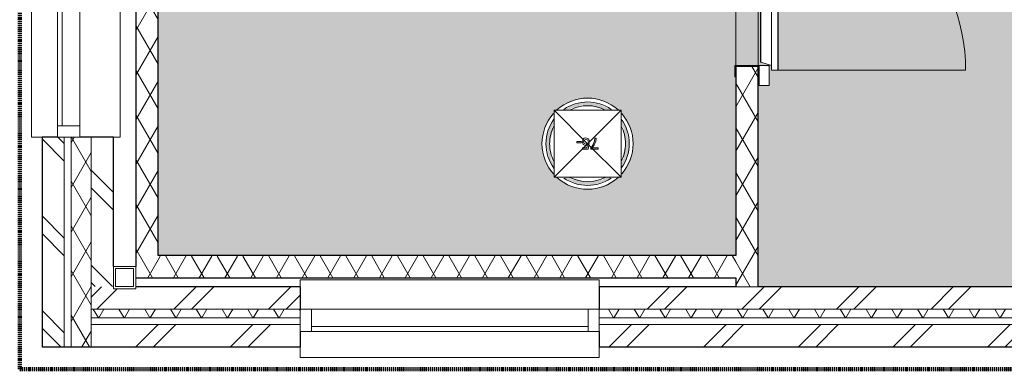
# Model space of a CAD drawing. Header units: millimetres. Extents: x 16156 to 109611, y -1019 to 113498.
# Tile 4 of 60: x 21932 to 26346, y 58971 to 60537. Entities that reach past the tile are written whole.
import ezdxf

# ---------------------------------------------------------------- set-up
doc = ezdxf.new("R2010")
doc.units = ezdxf.units.MM
doc.linetypes.add('Afbreeklijn', pattern=[9, 5, -2, 0, -2])
for name, color, linetype, lineweight in [('A--A2__Ruwbouw', 8, 'Continuous', 15), ('A--AR9__AlgVoorz', 1, 'Continuous', 9), ('A--L$01A__Algemeen', 7, 'Continuous', 9), ('A--L21__Buitenwanden', 3, 'Continuous', 9), ('A--L28__Hoofddraagconstructies', 3, 'Continuous', 9), ('A--L3__Afbouw', 2, 'Continuous', 9), ('A--L74__VasteSanitaireVoorz', 1, 'Continuous', 9), ('A--LD30__DetailPenMiddel', 3, 'Continuous', 9), ('A--LR9__AlgVoorz', 7, 'Continuous', 9)]:
    doc.layers.add(name, color=color, linetype=linetype, lineweight=lineweight)
pattern_1 = [(60, (0, 0), (-86.60254, 50), []), (120, (0, 0), (-86.60254, -50), [])]
pattern_2 = [(45, (24653.26, 59071.44), (-212.132, 212.132), []), (45, (24653.26, 61271.44), (-212.132, 212.132), [])]
pattern_3 = [(315, (22032.26, 62124.94), (212.132, 212.132), []), (315, (24232.26, 62124.94), (212.132, 212.132), [])]

# ---------------------------------------------------------------- blocks, each defined once
blk = doc.blocks.new('32_DO_WB_koelingdeur - 2000x800-2057359-AB-Begane grond - Brandcompartimentering')
at = {"layer": 'A--L3__Afbouw'}
for p, q in [((-400, 55), (-450, 55)), ((-450, 55), (-450, 50)), ((-450, 50), (-405, 50)), ((-405, 50), (-405, -50)), ((-400, -55), (-400, 55)), ((450, 55), (400, 55)), ((400, 55), (400, -55)), ((405, -50), (405, 50)), ((405, 50), (450, 50)), ((450, 50), (450, 55)), ((-400, -55), (-490, -55)), ((-490, -55), (-490, -100)), ((-405, -50), (-450, -50)), ((-450, -50), (-450, -55)), ((-450, -55), (-400, -55)), ((-400, -100), (-400, -55)), ((-385, -62), (-400, -110)), ((-385, -60), (385, -60)), ((-385, -60), (-385, -62)), ((-385, -62), (385, -62)), ((385, -62), (-385, -62)), ((385, -62), (385, -60)), ((400, -110), (385, -62)), ((490, -55), (400, -55)), ((400, -55), (400, -100)), ((400, -55), (450, -55)), ((450, -50), (405, -50)), ((450, -55), (450, -50)), ((490, -100), (490, -55)), ((-490, -100), (-400, -100)), ((-420, -110), (420, -110)), ((-420, -110), (-420, -138)), ((400, -100), (490, -100)), ((420, -138), (420, -110)), ((-420, -138), (420, -138)), ((-420, -138), (420, -138)), ((-420, -138), (-420, -140)), ((-420, -980), (-420, -140)), ((-420, -140), (420, -140)), ((420, -140), (420, -138))]:
    blk.add_line(p, q, dxfattribs=at)
blk.add_arc((-420, -140), 840, 270, 0, dxfattribs=at)
blk = doc.blocks.new('28_11_ARC_stalen_kolom - SHS100x10-2063905-AB-Begane grond - Brandcompartimentering')
at = {"layer": 'A--L28__Hoofddraagconstructies'}
for p, q in [((-50, 50), (50, 50)), ((-50, -50), (-50, 50)), ((50, 50), (50, -50)), ((-40, 40), (-40, -40)), ((40, 40), (-40, 40)), ((40, -40), (40, 40)), ((-40, -40), (40, -40)), ((50, -50), (-50, -50))]:
    blk.add_line(p, q, dxfattribs=at)
blk = doc.blocks.new('52_PF_FB_Drain square1 - Second Floor-V70-AB-Begane grond - Brandcompartimentering')
at = {"layer": 'A--L$01A__Algemeen'}
for p in [(-150, 150), (150, 150), (-150, -150), (150, -150)]:
    blk.add_line(p, (0, 0), dxfattribs=at)
at = {"layer": 'A--L74__VasteSanitaireVoorz'}
for p, q in [((150, 150), (-150, 150)), ((-150, 150), (-150, -150)), ((150, -150), (150, 150)), ((-14.1, 24.4), (-47.1, 24.4)), ((-47.1, 24.4), (-47.1, 18.2)), ((-47.1, 18.2), (-47.1, 24.4)), ((-47.1, 24.4), (-14.1, 24.4)), ((-47.1, 18.2), (-20.4, 18.2)), ((-20.4, 18.2), (-47.1, 18.2)), ((-29.9, 5.2), (-36.7, -10.8)), ((-36.7, -10.8), (-29.9, 5.2)), ((-30.6, -11.4), (-23.5, 5.9)), ((-23.5, 5.9), (-30.6, -11.4)), ((-20.4, 18.2), (-29.9, 5.2)), ((-29.9, 5.2), (-20.4, 18.2)), ((-23.5, 5.9), (-14.1, 19.4)), ((-14.1, 19.4), (-23.5, 5.9)), ((-14.1, 19.4), (-14.1, 24.4)), ((-14.1, 24.4), (-14.1, 19.4)), ((-2.4, 24.4), (-7.8, -1.5)), ((-7.8, -1.5), (-2.4, 24.4)), ((22, 24.4), (-2.4, 24.4)), ((-2.4, 24.4), (22, 24.4)), ((-1.6, -2.2), (2, 0.6)), ((2, 0.6), (-1.6, -2.2)), ((0, 4.3), (2.7, 18.2)), ((2.7, 18.2), (0, 4.3)), ((9.2, 8), (0, 4.3)), ((0, 4.3), (9.2, 8)), ((2, 0.6), (7.5, 1.7)), ((7.5, 1.7), (2, 0.6)), ((2.7, 18.2), (22, 18.2)), ((22, 18.2), (2.7, 18.2)), ((7.5, 1.7), (15.4, -1.1)), ((15.4, -1.1), (7.5, 1.7)), ((20, 3.5), (9.2, 8)), ((9.2, 8), (20, 3.5)), ((24.3, -8.1), (20, 3.5)), ((20, 3.5), (24.3, -8.1)), ((22, 18.2), (22, 24.4)), ((22, 24.4), (22, 18.2)), ((-36.7, -10.8), (-39.2, -25)), ((-39.2, -25), (-36.7, -10.8)), ((-39.2, -25), (-33, -25)), ((-33, -25), (-39.2, -25)), ((-33, -25), (-30.6, -11.4)), ((-30.6, -11.4), (-33, -25)), ((-2.4, -10.9), (-8.6, -11.7)), ((-8.6, -11.7), (-2.4, -10.9)), ((-8.6, -11.7), (-3.7, -21.9)), ((-3.7, -21.9), (-8.6, -11.7)), ((-7.8, -1.5), (-1.6, -2.2)), ((-1.6, -2.2), (-7.8, -1.5)), ((-3.7, -21.9), (7.3, -25.8)), ((7.3, -25.8), (-3.7, -21.9)), ((0.8, -17.3), (-2.4, -10.9)), ((-2.4, -10.9), (0.8, -17.3)), ((7.4, -19.5), (0.8, -17.3)), ((0.8, -17.3), (7.4, -19.5)), ((7.3, -25.8), (14.7, -24.3)), ((14.7, -24.3), (7.3, -25.8)), ((15.2, -16.5), (7.4, -19.5)), ((7.4, -19.5), (15.2, -16.5)), ((14.7, -24.3), (20.4, -19.8)), ((20.4, -19.8), (14.7, -24.3)), ((18.1, -8.5), (15.2, -16.5)), ((15.2, -16.5), (18.1, -8.5)), ((15.4, -1.1), (18.1, -8.5)), ((18.1, -8.5), (15.4, -1.1)), ((20.4, -19.8), (24.3, -8.1)), ((24.3, -8.1), (20.4, -19.8)), ((47.9, -3.8), (28.3, -3.8)), ((28.3, -3.8), (28.3, -10.1)), ((28.3, -10.1), (28.3, -3.8)), ((28.3, -3.8), (47.9, -3.8)), ((28.3, -10.1), (47.9, -10.1)), ((47.9, -10.1), (28.3, -10.1)), ((47.9, -10.1), (47.9, -3.8)), ((47.9, -3.8), (47.9, -10.1)), ((-150, -150), (150, -150))]:
    blk.add_line(p, q, dxfattribs=at)
for radius, start, end in [(204.3, 47.7102, 132.2898), (186.8, 55.3846, 124.6154), (204.3, 138.4615, 180), (170.2, 62.2577, 117.7423), (204.3, 360, 42.7434), (186.8, 143.986, 180), (186.8, 360, 36.014), (170.2, 152.2577, 180), (170.2, 360, 27.7423), (204.3, 180, 221.5385), (186.8, 180, 216.014), (170.2, 180, 207.7423), (170.2, 332.2577, 0), (186.8, 323.986, 0), (204.3, 318.4615, 0), (204.3, 227.7102, 312.2898), (186.8, 235.3846, 304.6154), (170.2, 242.2577, 297.7423)]:
    blk.add_arc((0, 0), radius, start, end, dxfattribs=at)
blk = doc.blocks.new('31_WI_WB_fixed glass - Ontwerpraam-2070375-AB-Begane grond - Brandcompartimentering')
at = {"layer": 'A--L3__Afbouw'}
for p, q in [((907.5, 207.6), (-907.5, 207.6)), ((-907.5, 207.6), (-907.5, 203.9)), ((-907.5, 160), (-907.5, 203.9)), ((907.5, 203.9), (907.5, 207.6)), ((907.5, 203.9), (907.5, 160)), ((-857.5, 90), (-907.5, 90)), ((-907.5, 90), (-907.5, -10)), ((-857.5, -10), (-857.5, 90)), ((857.5, 90), (-857.5, 90)), ((-857.5, 90), (-857.5, 69)), ((857.5, 90), (857.5, -10)), ((907.5, 90), (857.5, 90)), ((857.5, 69), (857.5, 90)), ((907.5, -10), (907.5, 90)), ((-857.5, 69), (857.5, 69)), ((-907.5, -10), (-857.5, -10)), ((-857.5, -10), (857.5, -10)), ((857.5, -10), (907.5, -10)), ((-907.5, -190), (-907.5, -160)), ((907.5, -160), (907.5, -190)), ((907.5, -190), (-907.5, -190))]:
    blk.add_line(p, q, dxfattribs=at)
blk = doc.blocks.new('31_WI_WB_fixed glass - Ontwerpraam-2070376-AB-Begane grond - Brandcompartimentering')
at = {"layer": 'A--L3__Afbouw'}
for p, q in [((670, 182.6), (-670, 182.6)), ((-670, 182.6), (-670, 178.9)), ((-670, 135), (-670, 178.9)), ((670, 178.9), (670, 182.6)), ((670, 178.9), (670, 135)), ((-620, 65), (-670, 65)), ((-670, 65), (-670, -35)), ((-620, -35), (-620, 65)), ((620, 65), (-620, 65)), ((-620, 65), (-620, 44)), ((620, 65), (620, -35)), ((670, 65), (620, 65)), ((620, 44), (620, 65)), ((670, -35), (670, 65)), ((-620, 44), (620, 44)), ((-670, -35), (-620, -35)), ((-620, -35), (620, -35)), ((620, -35), (670, -35)), ((-670, -165), (-670, -135)), ((670, -165), (-670, -165)), ((670, -135), (670, -165))]:
    blk.add_line(p, q, dxfattribs=at)

msp = doc.modelspace()

# ---------------------------------------------------------------- hatches: boundary and pattern name
at = {"layer": 'A--A2__Ruwbouw', "lineweight": 9}
h = msp.add_hatch(dxfattribs=at)
h.set_pattern_fill('FP_4', color=256, angle=60, style=0, pattern_type=2)
h.set_pattern_definition(pattern_1)
h.paths.add_polyline_path([(22452.3, 59381.4), (22552.3, 59381.4), (22552.3, 67518.4), (22452.3, 67518.4), (22452.3, 59422.4)])
h = msp.add_hatch(dxfattribs=at)
h.set_pattern_fill('FP_8', color=256, angle=45, style=0, pattern_type=2)
h.set_pattern_definition(pattern_3)
h.paths.add_polyline_path([(22032.3, 59071.4), (22132.3, 59071.4), (22132.3, 60011.4), (22032.3, 60011.4), (22032.3, 59141.4)])
h.paths.add_polyline_path([(22123.4, 61826.4), (22132.3, 61826.4), (22132.3, 64908.4), (22032.3, 64908.4), (22032.3, 61826.4), (22102.3, 61826.4)])
h = msp.add_hatch(dxfattribs=at)
h.set_pattern_fill('FP_4', color=256, angle=60, style=0, pattern_type=2)
h.set_pattern_definition(pattern_1)
h.paths.add_polyline_path([(22252.3, 59071.4), (22252.3, 60011.4), (22162.3, 60011.4), (22162.3, 59071.4)])
h.paths.add_polyline_path([(22162.3, 61826.4), (22252.3, 61826.4), (22252.3, 64908.4), (22162.3, 64908.4), (22162.3, 62398.4)])
h = msp.add_hatch(dxfattribs=at)
h.set_pattern_fill('FP_8', color=256, angle=45, style=0, pattern_type=2)
h.set_pattern_definition(pattern_3)
h.paths.add_polyline_path([(22252.3, 59341.4), (22352.3, 59342.4), (22352.3, 60011.4), (22252.3, 60011.4), (22252.3, 59381.4)])
h.paths.add_polyline_path([(22352.3, 61826.4), (22352.3, 64908.4), (22252.3, 64908.4), (22252.3, 61826.4)])
h = msp.add_hatch(dxfattribs=at)
h.set_pattern_fill('FP_4', color=256, angle=60, style=0, pattern_type=2)
h.set_pattern_definition(pattern_1)
h.paths.add_polyline_path([(25142.3, 59341.4), (25242.3, 59341.4), (25242.3, 60326.9), (25142.3, 60326.9), (25142.3, 59381.4)])
h.paths.add_polyline_path([(25142.3, 61136.9), (25242.3, 61136.9), (25242.3, 62298.4), (25142.3, 62298.4), (25142.3, 61184.1)])
h = msp.add_hatch(dxfattribs=at)
h.set_pattern_fill('FP_3', color=256, angle=60, style=0, pattern_type=2)
h.set_pattern_definition(pattern_1)
h.paths.add_polyline_path([(23627.7, 59381.4), (25142.3, 59381.4), (25142.3, 59481.4), (22552.3, 59478.2), (22552.3, 59381.4), (22693.7, 59381.4)])
h = msp.add_hatch(dxfattribs=at)
h.set_pattern_fill('FP_7', color=256, angle=45, style=0, pattern_type=2)
h.set_pattern_definition(pattern_2)
h.paths.add_polyline_path([(23190.3, 59241.4), (23190.3, 59341.4), (22452.3, 59341.4), (22450.6, 59332.4), (22352.3, 59332.4), (22349.2, 59341.4), (22252.3, 59341.4), (22252.3, 59241.4), (22693.7, 59241.4)])
h.paths.add_polyline_path([(26429.6, 59241.4), (27064.3, 59241.4), (27064.3, 59341.4), (24530.2, 59341.4), (24530.2, 59241.4), (25495.6, 59241.4)])
h = msp.add_hatch(dxfattribs=at)
h.set_pattern_fill('FP_4', color=256, angle=60, style=0, pattern_type=2)
h.set_pattern_definition(pattern_1)
h.paths.add_polyline_path([(27064.3, 59201.4), (27064.3, 59241.4), (24530.2, 59241.4), (24530.2, 59201.4), (26896.6, 59201.4)])
h.paths.add_polyline_path([(22352.3, 59201.4), (23190.3, 59201.4), (23190.3, 59241.4), (22252.3, 59241.4), (22252.3, 59201.4)])
h = msp.add_hatch(dxfattribs=at)
h.set_pattern_fill('FP_7', color=256, angle=45, style=0, pattern_type=2)
h.set_pattern_definition(pattern_2)
h.paths.add_polyline_path([(27004.3, 59071.4), (27064.3, 59071.4), (27064.3, 59171.4), (24530.2, 59171.4), (24530.2, 59071.4), (26896.6, 59071.4)])
h.paths.add_polyline_path([(22441.6, 59071.4), (23190.3, 59071.4), (23190.3, 59171.4), (22252.3, 59171.4), (22252.3, 59071.4)])
at = {"layer": 'A--AR9__AlgVoorz'}
h = msp.add_hatch(color=254, dxfattribs=at)
h.paths.add_polyline_path([(25247.3, 61131.9), (25247.3, 61221.9), (25292.3, 61221.9), (25292.3, 61131.9), (25252.3, 61131.9)])
h.paths.add_polyline_path([(25247.3, 60331.9), (25292.3, 60326.9), (25292.3, 60241.9), (25247.3, 60241.9), (25247.3, 60326.9)])
h.paths.add_polyline_path([(28064.1, 59341.4), (30374.3, 59341.4), (30374.3, 62348.4), (30346.8, 62348.4), (30346.8, 62298.4), (25242.3, 62298.4), (25242.3, 61131.9), (25192.3, 61131.9), (25192.3, 60331.9), (25242.3, 60326.9), (25242.3, 59341.4), (27931.9, 59341.4)])
h.paths.add_polyline_path([(27172.3, 59359.4), (26450.8, 59364.7), (26450.8, 59959.4), (28550.8, 59959.4), (28550.8, 59359.4), (27173.7, 59359.4)])
h.paths.add_polyline_path([(27246, 59415.5), (27327.8, 59481.7), (27345.7, 59512.1), (27361, 59554.5), (27330.4, 59495.5), (27303.8, 59458.3), (27278.1, 59436.3), (27257.6, 59421.6), (27249.1, 59417.1)])
h.paths.add_polyline_path([(26939.1, 59458.4), (26916.7, 59482.8), (26937.6, 59460.4)])
h.paths.add_polyline_path([(27144.1, 59377.9), (27180.1, 59384.9), (27200.4, 59396.9), (27266.6, 59431.9), (27304.1, 59468.6), (27286.8, 59455.4), (27186.5, 59394.5), (27148.8, 59389.5), (27066.9, 59389.2), (26973.5, 59438.8), (26994.8, 59415.5), (26980, 59422.7), (26950.2, 59445.8), (26886.6, 59529.5), (26926.4, 59466.1), (26974.9, 59422.7), (27018.1, 59399), (27073.4, 59382), (27130.1, 59377.9), (27139.3, 59377.9)])
h.paths.add_polyline_path([(27829.2, 59415.5), (27910.9, 59481.7), (27928.9, 59512.1), (27944.1, 59554.5), (27913.6, 59495.5), (27887, 59458.3), (27864.4, 59440), (27840.7, 59421.6), (27830.6, 59416.2)])
h.paths.add_polyline_path([(27522.3, 59458.4), (27499.9, 59482.8), (27520.8, 59460.4)])
h.paths.add_polyline_path([(27693.7, 59377.9), (27763.2, 59384.9), (27783.6, 59396.9), (27849.8, 59431.9), (27887.2, 59468.6), (27870, 59455.4), (27769.6, 59394.5), (27732, 59389.5), (27650, 59389.2), (27556.7, 59438.8), (27578, 59415.5), (27563.2, 59422.7), (27533.4, 59445.8), (27469.8, 59529.5), (27509.6, 59466.1), (27558.1, 59422.7), (27601.3, 59399), (27655.9, 59382.2), (27677, 59377.9)])
h.paths.add_polyline_path([(26994.8, 59424.7), (26989.3, 59435.8), (26994.1, 59425.3)])
h.paths.add_polyline_path([(27578, 59424.7), (27572.5, 59435.8), (27577.3, 59425.3)])
h.paths.add_polyline_path([(26894.8, 59545.4), (26878.8, 59634.4), (26885.5, 59572.7), (26891.4, 59554.6)])
h.paths.add_polyline_path([(27477.9, 59545.4), (27462, 59634.4), (27468.7, 59572.7), (27474.7, 59554.2)])
h.paths.add_polyline_path([(27928.5, 59545.4), (27944.2, 59596.1), (27937.9, 59588), (27931.4, 59572.7), (27929.6, 59555.7)])
h.paths.add_polyline_path([(27345.3, 59545.4), (27361, 59596.1), (27354.7, 59588), (27348.2, 59572.7), (27346.4, 59555.7)])
h.paths.add_polyline_path([(27367.6, 59699.2), (27326.6, 59788.6), (27322.9, 59781), (27292.7, 59813), (27303, 59796.4), (27350.8, 59735.9), (27367.6, 59699)])
h.paths.add_polyline_path([(27367.4, 59565.4), (27374.4, 59607.5), (27376.7, 59645.9), (27373.7, 59613.5), (27367.7, 59569.9)])
h.paths.add_polyline_path([(27950.8, 59699.2), (27909.7, 59788.6), (27906, 59781), (27875.9, 59813), (27886.2, 59796.4), (27934, 59735.9), (27950.8, 59699)])
h.paths.add_polyline_path([(27950.6, 59565.4), (27957.6, 59607.5), (27959.9, 59645.9), (27956.9, 59613.5), (27950.9, 59569.9)])
h.paths.add_polyline_path([(27389.2, 59579), (27393.1, 59614.4), (27389.4, 59580.4)])
h.paths.add_polyline_path([(27972.4, 59579), (27973, 59580.8), (27972.6, 59580.4)])
h.paths.add_polyline_path([(27368, 59595.7), (27370.7, 59654.7), (27368, 59620.4), (27367.9, 59599.4)])
h.paths.add_polyline_path([(27951.1, 59595.7), (27953.9, 59654.7), (27951.2, 59620.4), (27951.1, 59599.4)])
h.paths.add_polyline_path([(26928.2, 59799), (26951.8, 59809.1), (26994, 59846.2), (26980.6, 59846.2), (26957, 59826.2), (26936, 59806.4)])
h.paths.add_polyline_path([(26866.8, 59679.4), (26891.6, 59740.2), (26928.2, 59799), (26914.6, 59789.7), (26893.2, 59754.7), (26873.1, 59704.7), (26867.7, 59688.1)])
h.paths.add_polyline_path([(27511.4, 59799), (27535, 59809.1), (27577.2, 59846.2), (27563.8, 59846.2), (27540.1, 59826.2), (27519.2, 59806.4)])
h.paths.add_polyline_path([(27450, 59679.4), (27474.8, 59740.2), (27511.4, 59799), (27497.7, 59789.7), (27476.4, 59754.7), (27456.3, 59704.7), (27450.9, 59688.1)])
h.paths.add_polyline_path([(27465.7, 59684.6), (27476.4, 59728.2), (27470, 59720.1), (27465.1, 59685)])
h.paths.add_polyline_path([(26882.5, 59684.6), (26893.2, 59728.2), (26885.1, 59713.9), (26881.9, 59685)])
h.paths.add_polyline_path([(27357.6, 59684.6), (27355.8, 59692.4), (27356.8, 59686.7)])
h.paths.add_polyline_path([(27940.8, 59684.6), (27938.9, 59692.4), (27940, 59686.7)])
h.paths.add_polyline_path([(27941.6, 59699), (27940.8, 59705.4), (27941.5, 59699.2)])
h.paths.add_polyline_path([(27942.9, 59686.2), (27942.3, 59694.8), (27942.9, 59686.7)])
h.paths.add_polyline_path([(27358.4, 59699), (27357.6, 59705.4), (27358.3, 59699.2)])
h.paths.add_polyline_path([(27359.7, 59686.2), (27359.1, 59694.8), (27359.7, 59686.7)])
h.paths.add_polyline_path([(26919.8, 59767.2), (26947.4, 59799.8), (26920.3, 59767.9)])
h.paths.add_polyline_path([(26898.3, 59723.3), (26914.9, 59754.1), (26900, 59727.7)])
h.paths.add_polyline_path([(27503, 59767.2), (27530.6, 59799.8), (27503.5, 59767.9)])
h.paths.add_polyline_path([(27481.5, 59723.3), (27498.1, 59754.1), (27483.2, 59727.7)])
h.paths.add_polyline_path([(27309.8, 59807.1), (27265.1, 59846.2), (27216, 59872.6), (27165.2, 59887.2), (27120.1, 59891), (27084.1, 59883.5), (27130.1, 59885.8), (27218, 59866.7), (27304.1, 59811.3), (27309.4, 59807.4)])
h.paths.add_polyline_path([(27893, 59807.1), (27848.3, 59846.2), (27799.2, 59872.6), (27748.4, 59887.2), (27703.2, 59891), (27667.3, 59883.5), (27703.2, 59887.2), (27803.3, 59865.6), (27887.2, 59811.3), (27892.6, 59807.4)])
h.paths.add_polyline_path([(27536.4, 59809.6), (27566.3, 59827.7), (27544.5, 59815.4)])
h.paths.add_polyline_path([(26953.2, 59809.6), (26983.1, 59827.7), (26961.3, 59815.4)])
h.paths.add_polyline_path([(27581.1, 59840.2), (27620.4, 59859.6), (27587.3, 59843.5)])
h.paths.add_polyline_path([(26997.9, 59840.2), (27037.3, 59859.6), (27004.1, 59843.5)])
h.paths.add_polyline_path([(27045.9, 59863.3), (27091.3, 59871.5), (27047.2, 59863.6)])
h.paths.add_polyline_path([(27629.1, 59863.3), (27674.5, 59871.5), (27630.3, 59863.6)])
h.paths.add_polyline_path([(27197.6, 59869.4), (27149.2, 59880.7), (27166.2, 59875.2), (27197.4, 59869.4)])
h.paths.add_polyline_path([(27780.8, 59869.4), (27732.4, 59880.7), (27749.4, 59875.2), (27780.6, 59869.4)])
h.paths.add_polyline_path([(25302.3, 60311.9), (25302.3, 60331.9), (25252.3, 60346.9), (25254.3, 61116.9), (25302.3, 61136.9), (25302.3, 61151.9), (25332.3, 61151.9), (25330.3, 60311.9)])
h = msp.add_hatch(color=254, dxfattribs=at)
h.paths.add_polyline_path([(22693.7, 59481.4), (25142.3, 59481.4), (25142.3, 60331.9), (25192.3, 60331.9), (25192.3, 61131.9), (25142.3, 61136.9), (25142.3, 62298.4), (22552.3, 62298.4), (22552.3, 59481.4)])
h.paths.add_polyline_path([(24457.6, 59779), (24433.8, 59783.8), (24405.4, 59790.8), (24327.8, 59835.1), (24324.9, 59846.4), (24293.3, 59896.7), (24278.4, 59942.4), (24273.6, 59981.8), (24285.6, 60046.8), (24313.4, 60100.5), (24345.6, 60135.5), (24374.2, 60156.4), (24433.8, 60179.8), (24477.8, 60184.6), (24521.9, 60179.8), (24561.6, 60166.8), (24627.8, 60128.5), (24630.7, 60117.2), (24670, 60046.8), (24676.1, 60030.7), (24682.1, 59981.8), (24676, 59932.5), (24642.3, 59863.1), (24610.1, 59828.1), (24583.9, 59808.5), (24521.9, 59783.8), (24477.8, 59779), (24457.9, 59779)])
h.paths.add_polyline_path([(24500.3, 59796.4), (24564.1, 59817.7), (24583.9, 59831.8), (24558.9, 59828.1), (24535.9, 59815.7), (24544.1, 59824), (24504.7, 59815.1), (24457.9, 59814.2), (24405.4, 59829.1), (24419.8, 59816.4), (24405.4, 59822), (24391.5, 59831.8), (24371.7, 59828.1), (24433.8, 59801.7), (24477.8, 59796.4), (24497.7, 59796.4)])
h.paths.add_polyline_path([(24500.3, 59805.9), (24497.7, 59811.8), (24502.5, 59806.8)])
h.paths.add_polyline_path([(24627.8, 59872.7), (24648.1, 59907.9), (24659.8, 59942.4), (24664.6, 59981.8), (24651.5, 60046.8), (24627.8, 60090.9), (24630.7, 60064.8), (24641.3, 60046.8), (24636.1, 60046.8), (24642.3, 60025.9), (24648.1, 59981.8), (24630.7, 59909.8), (24642.3, 59922.9), (24630.7, 59898.8), (24627.8, 59895)])
h.paths.add_polyline_path([(24327.8, 59872.7), (24324.9, 59898.8), (24315.8, 59907.5), (24314.6, 59928.8), (24312.8, 59942.4), (24307.6, 59981.8), (24324.9, 60053.8), (24314.4, 60046.8), (24324.9, 60064.8), (24327.8, 60068.6), (24324.9, 60086.7), (24304.2, 60046.8), (24296.5, 60026.5), (24291.1, 59981.8), (24307.6, 59907.9), (24324.9, 59876.9)])
h.paths.add_polyline_path([(24561.6, 60131.8), (24544.1, 60139.6), (24564.1, 60131.8), (24583.9, 60135.5), (24521.9, 60161.9), (24468.4, 60167.2), (24433.2, 60161.7), (24391.5, 60145.9), (24371.7, 60131.8), (24396.8, 60135.5), (24419.8, 60147.9), (24411.6, 60139.6), (24451, 60148.5), (24497.7, 60149.4), (24550.3, 60134.5), (24556.8, 60131.8)])
h.paths.add_polyline_path([(24433.2, 60148.5), (24457.9, 60157.3), (24457.9, 60151.8), (24433.8, 60148.6)])

# ---------------------------------------------------------------- linework, layer by layer
at = {"layer": 'A--L21__Buitenwanden', "lineweight": 30}
for p, q in [((22452.3, 64541.4), (22452.3, 59432.4)), ((22552.3, 59481.4), (22552.3, 62298.4)), ((25142.3, 60326.9), (25142.3, 59481.4)), ((25242.3, 59341.4), (25242.3, 60326.9)), ((22102.3, 60011.4), (22032.3, 60011.4)), ((22032.3, 60011.4), (22032.3, 59071.4)), ((22352.3, 60011.4), (22202.3, 60011.4)), ((22352.3, 59432.4), (22352.3, 60011.4)), ((25142.3, 59481.4), (22552.3, 59481.4)), ((22452.3, 59381.4), (25142.3, 59381.4)), ((25142.3, 59381.4), (25142.3, 59341.4)), ((23190.3, 59341.4), (22451.3, 59341.4)), ((23190.3, 59241.4), (23190.3, 59341.4)), ((25142.3, 59341.4), (24530.2, 59341.4)), ((24530.2, 59341.4), (24530.2, 59241.4)), ((27064.3, 59341.4), (25242.3, 59341.4)), ((23190.3, 59071.4), (23190.3, 59141.4)), ((24530.2, 59141.4), (24530.2, 59071.4)), ((22032.3, 59071.4), (23190.3, 59071.4)), ((24530.2, 59071.4), (27004.3, 59071.4))]:
    msp.add_line(p, q, dxfattribs=at)
at = {"layer": 'A--L21__Buitenwanden', "lineweight": 15}
for p, q in [((22132.3, 60011.4), (22132.3, 59071.4)), ((22162.3, 60011.4), (22162.3, 59071.4)), ((22252.3, 60011.4), (22252.3, 59071.4)), ((25142.3, 59341.4), (25242.3, 59341.4)), ((22252.3, 59241.4), (23190.3, 59241.4)), ((24530.2, 59241.4), (27064.3, 59241.4)), ((22252.3, 59201.4), (23190.3, 59201.4)), ((24530.2, 59201.4), (27064.3, 59201.4)), ((22252.3, 59171.4), (23190.3, 59171.4)), ((24530.2, 59171.4), (27064.3, 59171.4))]:
    msp.add_line(p, q, dxfattribs=at)
at = {"layer": 'A--LD30__DetailPenMiddel', "linetype": 'Afbreeklijn', "lineweight": 100}
for p in [(21932.3, 76111.4), (30154.3, 58971.4)]:
    msp.add_line(p, (21932.3, 58971.4), dxfattribs=at)
at = {"layer": 'A--LR9__AlgVoorz', "flags": 128}
for points in [[(25142.3, 62298.4), (22552.3, 62298.4), (22552.3, 59481.4), (25142.3, 59481.4)], [(30364.3, 59341.4), (30374.3, 59341.4), (30374.3, 62298.4), (25732.3, 62298.4), (25242.3, 62298.4), (25242.3, 59431.4), (25242.3, 59341.4), (27002.7, 59341.4), (27064.3, 59341.4), (27139.3, 59341.4)]]:
    msp.add_lwpolyline(points, close=True, dxfattribs=at)

# ---------------------------------------------------------------- block references
at = {"layer": 'A--L28__Hoofddraagconstructies', "rotation": 180}
msp.add_blockref('28_11_ARC_stalen_kolom - SHS100x10-2063905-AB-Begane grond - Brandcompartimentering', (22402.3, 59382.4), dxfattribs=at)
at = {"layer": 'A--L3__Afbouw'}
for name, p, rotation in [('31_WI_WB_fixed glass - Ontwerpraam-2070375-AB-Begane grond - Brandcompartimentering', (22192.3, 60918.9), 89.99999999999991), ('32_DO_WB_koelingdeur - 2000x800-2057359-AB-Begane grond - Brandcompartimentering', (25192.3, 60731.9), 89.99999999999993), ('31_WI_WB_fixed glass - Ontwerpraam-2070376-AB-Begane grond - Brandcompartimentering', (23860.2, 59206.4), 180)]:
    msp.add_blockref(name, p, dxfattribs=dict(at, rotation=rotation))
at = {"layer": 'A--L74__VasteSanitaireVoorz', "rotation": 180}
msp.add_blockref('52_PF_FB_Drain square1 - Second Floor-V70-AB-Begane grond - Brandcompartimentering', (24477.8, 59981.8), dxfattribs=at)

doc.saveas('drawing.dxf')
